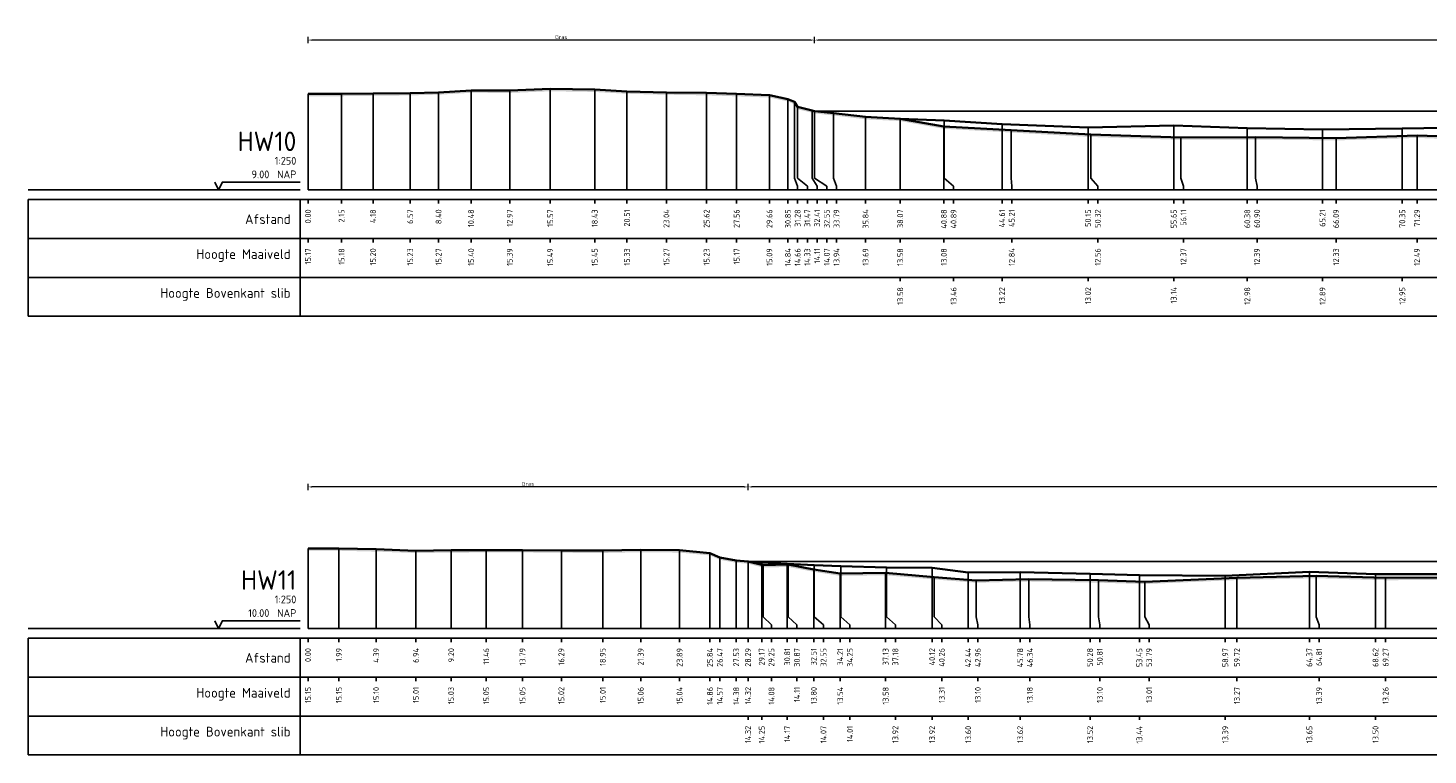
# Model space of a CAD drawing. Header units: metres. Extents: x 197883 to 206898, y 361907 to 364395.
# Tile 240 of 256: x 206492 to 206582, y 364097 to 364144. Entities that reach past the tile are written whole.
import ezdxf
from ezdxf.enums import TextEntityAlignment as Align

# ---------------------------------------------------------------- set-up
doc = ezdxf.new("R2010")
doc.units = ezdxf.units.M
doc.header["$PDMODE"] = 35
doc.header["$PDSIZE"] = 0.075
for name, color, linetype, lineweight in [('X-ME-AL-PROFIEL_BOVENKANT SLIB-GD', 42, 'Continuous', 35), ('X-ME-AL-PROFIEL_HUIDIG MAAIVELD-GD', 252, 'Continuous', 0), ('X-XX-AL-DETAIL1-M', 7, 'Continuous', 18), ('X-XX-AL-DWARSPROFIEL_PROFIELLIJN MAAIVELD-GD', 8, 'Continuous', 35)]:
    doc.layers.add(name, color=color, linetype=linetype, lineweight=lineweight)
doc.layers.add('X-ME-AL-PROFIEL_WATERLIJN-GD', color=150, linetype='Continuous')
doc.layers.add('X-ME-AL-PROFIELRASTER-S', color=7, linetype='Continuous')
doc.styles.add('NLCS-ISO-ANNOTATIVE-T18', font='NLCS-ISO.ttf', dxfattribs={"height": 1.8})
doc.styles.add('NLCS-ISO-M100-T25', font='NLCS-ISO.ttf', dxfattribs={"height": 0.25})
doc.dimstyles.new('NLCS-M100-T25-PIJL_L2_H1', dxfattribs={"dimscale": 0.1, "dimtxt": 2.5, "dimasz": 2.5, "dimexe": 2, "dimexo": 2, "dimgap": 0.7, "dimtad": 1, "dimzin": 0, "dimdsep": 46, "dimtxsty": 'NLCS-ISO-M100-T25', "dimcen": 0, "dimdle": 2, "dimclrd": 256, "dimclre": 256, "dimclrt": 256, "dimadec": 1, "dimazin": 0, "dimtfac": 1, "dimtdec": 3, "dimtofl": 0, "dimtmove": 0, "dimatfit": 3, "dimfxl": 2, "dimfxlon": 1, "dimtfillclr": 256, "dimtolj": 1, "dimtzin": 0, "dimlwd": -1, "dimlwe": -1, "dimarcsym": 0})

# ---------------------------------------------------------------- blocks, each defined once
blk = doc.blocks.new('SAL-PROFIELRASTER-D')
at = {"color": 0, "linetype": 'ByBlock', "lineweight": -2, "flags": 128}
for points in [[(-2, 0), (-72, 0)], [(-24, 2), (-23, 0), (-22, 2), (-2, 2)], [(-72, -12.5), (-72, -2.5)], [(0, -2.5), (-72, -2.5)], [(-2, -12.5), (-2, -2.5)], [(0, -12.5), (-72, -12.5)]]:
    blk.add_lwpolyline(points, dxfattribs=at)
at = {"color": 0, "linetype": 'ByBlock', "lineweight": -2, "style": 'NLCS-ISO-ANNOTATIVE-T18'}
blk.add_text('NAP', height=2, dxfattribs=at).set_placement((-3, 3), align=Align.RIGHT)
blk.add_text('Afstand', height=2.5, dxfattribs=at).set_placement((-4.5, -7.5), align=Align.MIDDLE_RIGHT)
for tag, height, p in [('PROFIELNR', 5, (-3, 10)), ('SCHAAL', 2, (-3, 6.5)), ('NAP', 2, (-9.94, 3))]:
    blk.add_attdef(tag, text='', height=height, dxfattribs=at).set_placement(p, align=Align.RIGHT)
blk = doc.blocks.new('SAL-PROFIELRASTER_BALK_EIND1-D')
at = {"color": 0, "linetype": 'ByBlock', "lineweight": -2, "flags": 128}
for points in [[(0, 0), (1, 0)], [(0, -2.5), (1, -2.5)], [(0, -12.5), (1, -12.5)]]:
    blk.add_lwpolyline(points, dxfattribs=at)
blk = doc.blocks.new('SAL-PROFIELRASTER_BALK-D')
at = {"color": 0, "linetype": 'ByBlock', "lineweight": -2}
for p, q in [((-72, -12.5), (-72, -2.5)), ((-2, -2.5), (-2, -12.5)), ((0, -12.5), (-72, -12.5))]:
    blk.add_line(p, q, dxfattribs=at)
at = {"color": 0, "linetype": 'ByBlock', "lineweight": -2, "style": 'NLCS-ISO-ANNOTATIVE-T18'}
for tag, height, p in [('TITEL1', 2.5, (-4.5, -6.5)), ('TITEL2', 1.5, (-4.5, -9.5))]:
    blk.add_attdef(tag, text='', height=height, dxfattribs=at).set_placement(p, align=Align.MIDDLE_RIGHT)
blk = doc.blocks.new('SAL-PROFIELRASTER_BALK_EIND2-D')
at = {"color": 0, "linetype": 'ByBlock', "lineweight": -2}
blk.add_line((1, -12.5), (0, -12.5), dxfattribs=at)
blk = doc.blocks.new('SAL-PROFIELRASTER_BALK_DATA-D')
at = {"color": 0, "linetype": 'ByBlock', "lineweight": -2}
blk.add_lwpolyline([(0, -3.5), (0, -2.5)], dxfattribs=at)
at = {"color": 0, "linetype": 'ByBlock', "lineweight": -2, "style": 'NLCS-ISO-ANNOTATIVE-T18'}
blk.add_attdef('GETAL', text='', height=1.5, rotation=90, dxfattribs=at).set_placement((0.75, -5), align=Align.RIGHT)
blk = doc.blocks.new('SAL-PROFIELRASTER_AANHAAL-D')
at = {"color": 9, "linetype": 'ByBlock', "lineweight": -2, "flags": 128}
blk.add_lwpolyline([(0, 1), (0, 0)], dxfattribs=at)
blk = doc.blocks.new('SAL-PROFIELRASTER_AANHAAL_STAGGER-D')
at = {"color": 9, "linetype": 'ByBlock', "lineweight": -2, "flags": 128}
for points in [[(0, 0), (0, -0.25)], [(0, -0.25), (1, -0.75)], [(1, -0.75), (1, -1)]]:
    blk.add_lwpolyline(points, dxfattribs=at)
blk = doc.blocks.new('*D125')
at = {"layer": 'Defpoints', "color": 0, "transparency": 16777216}
for p in [(206510.448, 364114.165), (206538.734, 364109.38), (206510.448, 364105.056)]:
    blk.add_point(p, dxfattribs=at)
at = {"layer": 'X-XX-AL-DETAIL1-M', "color": 253, "transparency": 16777216}
for p, q in [((206510.448, 364113.965), (206510.448, 364114.365)), ((206538.484, 364114.165), (206510.698, 364114.165)), ((206538.734, 364113.965), (206538.734, 364114.365))]:
    blk.add_line(p, q, dxfattribs=at)
for points in [[(206510.698, 364114.206), (206510.698, 364114.123), (206510.448, 364114.165)], [(206538.484, 364114.206), (206538.484, 364114.123), (206538.734, 364114.165)]]:
    blk.add_solid(points, dxfattribs=at)
at = {"layer": 'X-XX-AL-DETAIL1-M', "color": 253, "transparency": 16777216, "insert": (206524.591, 364114.36), "char_height": 0.25, "attachment_point": 5, "style": 'NLCS-ISO-M100-T25'}
blk.add_mtext('\\A1;Gras', dxfattribs=at)
blk = doc.blocks.new('*D126')
at = {"layer": 'Defpoints', "color": 0, "transparency": 16777216}
for p in [(206538.734, 364114.165), (206664.115, 364109.38), (206538.734, 364105.056)]:
    blk.add_point(p, dxfattribs=at)
at = {"layer": 'X-XX-AL-DETAIL1-M', "color": 253, "transparency": 16777216}
for p, q in [((206538.734, 364113.965), (206538.734, 364114.365)), ((206663.865, 364114.165), (206538.984, 364114.165)), ((206664.115, 364113.965), (206664.115, 364114.365))]:
    blk.add_line(p, q, dxfattribs=at)
for points in [[(206538.984, 364114.206), (206538.984, 364114.123), (206538.734, 364114.165)], [(206663.865, 364114.206), (206663.865, 364114.123), (206664.115, 364114.165)]]:
    blk.add_solid(points, dxfattribs=at)
at = {"layer": 'X-XX-AL-DETAIL1-M', "color": 253, "transparency": 16777216, "insert": (206601.424, 364114.36), "char_height": 0.25, "attachment_point": 5, "style": 'NLCS-ISO-M100-T25'}
blk.add_mtext('\\A1;Waterbodem met slib', dxfattribs=at)
blk = doc.blocks.new('*D113')
at = {"layer": 'Defpoints', "color": 0, "transparency": 16777216}
for p in [(206510.448, 364142.891), (206543, 364138.328), (206510.448, 364133.257)]:
    blk.add_point(p, dxfattribs=at)
at = {"layer": 'X-XX-AL-DETAIL1-M', "color": 253, "transparency": 16777216}
for p, q in [((206510.448, 364142.691), (206510.448, 364143.091)), ((206542.75, 364142.891), (206510.698, 364142.891)), ((206543, 364142.691), (206543, 364143.091))]:
    blk.add_line(p, q, dxfattribs=at)
for points in [[(206510.698, 364142.932), (206510.698, 364142.849), (206510.448, 364142.891)], [(206542.75, 364142.932), (206542.75, 364142.849), (206543, 364142.891)]]:
    blk.add_solid(points, dxfattribs=at)
at = {"layer": 'X-XX-AL-DETAIL1-M', "color": 253, "transparency": 16777216, "insert": (206526.724, 364143.086), "char_height": 0.25, "attachment_point": 5, "style": 'NLCS-ISO-M100-T25'}
blk.add_mtext('\\A1;Gras', dxfattribs=at)
blk = doc.blocks.new('*D114')
at = {"layer": 'Defpoints', "color": 0, "transparency": 16777216}
for p in [(206543, 364142.891), (206543, 364138.328), (206680.041, 364138.328)]:
    blk.add_point(p, dxfattribs=at)
at = {"layer": 'X-XX-AL-DETAIL1-M', "color": 253, "transparency": 16777216}
for p, q in [((206543, 364142.691), (206543, 364143.091)), ((206679.791, 364142.891), (206543.25, 364142.891)), ((206680.041, 364142.691), (206680.041, 364143.091))]:
    blk.add_line(p, q, dxfattribs=at)
for points in [[(206543.25, 364142.932), (206543.25, 364142.849), (206543, 364142.891)], [(206679.791, 364142.932), (206679.791, 364142.849), (206680.041, 364142.891)]]:
    blk.add_solid(points, dxfattribs=at)
at = {"layer": 'X-XX-AL-DETAIL1-M', "color": 253, "transparency": 16777216, "insert": (206611.52, 364143.086), "char_height": 0.25, "attachment_point": 5, "style": 'NLCS-ISO-M100-T25'}
blk.add_mtext('\\A1;Waterbodem met slib', dxfattribs=at)

msp = doc.modelspace()

# ---------------------------------------------------------------- hatches: boundary and pattern name
at = {"layer": 'X-ME-AL-PROFIEL_HUIDIG MAAIVELD-GD'}
h = msp.add_hatch(dxfattribs=at)
h.set_pattern_fill('AGR-MAAIVELD', color=256, scale=0.05, pattern_type=2)
h.set_pattern_definition([(45, (712.08276, 136.6852), (-0.25000007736, 0.25000007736), []), (45, (712.04705, 136.72093), (0, 0.50000015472), [0.3535535, -0.3535535]), (45, (712.01133, 136.75664), (0, 0.50000015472), [0.3535535, -0.3535535]), (45, (711.97512, 136.79286), (0, 0.50000015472), [0.3535535, -0.3535535]), (45, (711.9399, 136.82807), (0, 0.50000015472), [0.3535535, -0.3535535]), (45, (711.9042, 136.8638), (0, 0.50000015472), [0.3535535, -0.3535535]), (45, (711.86848, 136.8995), (0, 0.50000015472), [0.3535535, -0.3535535]), (315, (712.08276, 136.6852), (0.25000007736, 0.25000007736), []), (315, (712.11848, 136.72093), (0.50000015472, -1e-16), [0.3535535, -0.3535535]), (315, (712.1542, 136.75664), (0.50000015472, -1e-16), [0.3535535, -0.3535535]), (315, (712.1904, 136.79286), (0.50000015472, -1e-16), [0.3535535, -0.3535535]), (315, (712.22562, 136.82807), (0.50000015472, -1e-16), [0.3535535, -0.3535535]), (315, (712.26133, 136.8638), (0.50000015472, -1e-16), [0.3535535, -0.3535535]), (315, (712.29705, 136.8995), (0.50000015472, -1e-16), [0.3535535, -0.3535535])])
h.paths.add_polyline_path([(206688.371, 364139.916), (206688.371, 364139.766), (206686.717, 364139.399), (206684.754, 364139.19), (206683.408, 364138.821), (206681.629, 364138.597), (206680.502, 364138.366), (206680.345, 364138.233), (206679.3, 364138.044), (206676.824, 364137.942), (206674.034, 364137.914), (206671.663, 364137.726), (206667.45, 364137.439), (206663.317, 364137.084), (206659.055, 364136.683), (206654.296, 364135.942), (206648.861, 364135.976), (206644.473, 364135.999), (206640.161, 364136.085), (206635.347, 364136.138), (206631.257, 364136.042), (206626.175, 364136.239), (206622.777, 364136.276), (206617.467, 364136.161), (206610.277, 364136.301), (206607.157, 364136.49), (206598.675, 364136.436), (206591.906, 364136.747), (206585.614, 364136.471), (206581.743, 364136.601), (206576.536, 364136.439), (206571.348, 364136.499), (206566.56, 364136.479), (206560.769, 364136.663), (206555.658, 364136.949), (206551.325, 364137.188), (206548.52, 364137.685), (206546.291, 364137.797), (206544.237, 364138.045), (206543, 364138.178), (206542.858, 364138.221), (206541.916, 364138.441), (206541.727, 364138.762), (206541.298, 364138.948), (206540.112, 364139.196), (206538.004, 364139.275), (206536.071, 364139.339), (206533.49, 364139.378), (206530.954, 364139.44), (206528.878, 364139.556), (206526.019, 364139.601), (206523.419, 364139.493), (206520.928, 364139.504), (206518.843, 364139.38), (206517.015, 364139.336), (206514.627, 364139.308), (206512.602, 364139.283), (206510.448, 364139.277), (206510.448, 364139.427), (206512.602, 364139.433), (206514.627, 364139.458), (206517.015, 364139.486), (206518.843, 364139.53), (206520.928, 364139.654), (206523.419, 364139.643), (206526.019, 364139.751), (206528.878, 364139.706), (206530.954, 364139.59), (206533.49, 364139.528), (206536.071, 364139.489), (206538.004, 364139.425), (206540.112, 364139.346), (206541.298, 364139.098), (206541.727, 364138.912), (206541.916, 364138.591), (206542.858, 364138.371), (206543, 364138.328), (206544.237, 364138.195), (206546.291, 364137.947), (206548.52, 364137.835), (206551.325, 364137.338), (206555.658, 364137.099), (206560.769, 364136.813), (206566.56, 364136.629), (206571.348, 364136.649), (206576.536, 364136.589), (206581.743, 364136.751), (206585.614, 364136.621), (206591.906, 364136.897), (206598.675, 364136.586), (206607.157, 364136.64), (206610.277, 364136.451), (206617.467, 364136.311), (206622.777, 364136.426), (206626.175, 364136.389), (206631.257, 364136.192), (206635.347, 364136.288), (206640.161, 364136.235), (206644.473, 364136.149), (206648.861, 364136.126), (206654.296, 364136.092), (206659.055, 364136.833), (206663.317, 364137.234), (206667.45, 364137.589), (206671.663, 364137.876), (206674.034, 364138.064), (206676.824, 364138.092), (206679.3, 364138.194), (206680.345, 364138.383), (206680.502, 364138.516), (206681.629, 364138.747), (206683.408, 364138.971), (206684.754, 364139.34), (206686.717, 364139.549)])
h = msp.add_hatch(dxfattribs=at)
h.set_pattern_fill('AGR-MAAIVELD', color=256, scale=0.05, pattern_type=2)
h.set_pattern_definition([(45, (713.9917, 158.37664), (-0.25000007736, 0.25000007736), []), (45, (713.956, 158.41236), (0, 0.50000015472), [0.3535535, -0.3535535]), (45, (713.92028, 158.44807), (0, 0.50000015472), [0.3535535, -0.3535535]), (45, (713.88407, 158.4843), (0, 0.50000015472), [0.3535535, -0.3535535]), (45, (713.84885, 158.5195), (0, 0.50000015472), [0.3535535, -0.3535535]), (45, (713.81314, 158.5552), (0, 0.50000015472), [0.3535535, -0.3535535]), (45, (713.77742, 158.59093), (0, 0.50000015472), [0.3535535, -0.3535535]), (315, (713.9917, 158.37664), (0.25000007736, 0.25000007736), []), (315, (714.02742, 158.41236), (0.50000015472, -1e-16), [0.3535535, -0.3535535]), (315, (714.06314, 158.44807), (0.50000015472, -1e-16), [0.3535535, -0.3535535]), (315, (714.09935, 158.4843), (0.50000015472, -1e-16), [0.3535535, -0.3535535]), (315, (714.13457, 158.5195), (0.50000015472, -1e-16), [0.3535535, -0.3535535]), (315, (714.17028, 158.5552), (0.50000015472, -1e-16), [0.3535535, -0.3535535]), (315, (714.206, 158.59093), (0.50000015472, -1e-16), [0.3535535, -0.3535535])])
h.paths.add_polyline_path([(206746.217, 364107.483), (206743.552, 364107.637), (206739.024, 364107.721), (206734.5, 364107.803), (206730.762, 364107.97), (206728.711, 364107.951), (206724.459, 364108.047), (206720.386, 364108.38), (206718.416, 364108.576), (206717.336, 364108.84), (206716.264, 364108.944), (206715.076, 364109.06), (206714.036, 364109.159), (206713.763, 364109.214), (206712.92, 364109.383), (206711.372, 364109.757), (206710.302, 364110.097), (206708.722, 364110.2), (206706.647, 364110.311), (206704.508, 364110.388), (206703.246, 364110.577), (206700.469, 364110.49), (206698.098, 364110.557), (206695.38, 364110.521), (206693.002, 364110.449), (206690.451, 364110.424), (206688.177, 364110.577), (206685.278, 364110.515), (206682.667, 364110.624), (206680.348, 364110.535), (206677.974, 364110.404), (206675.284, 364110.296), (206673.39, 364110.485), (206672.712, 364110.254), (206672.014, 364110.082), (206669.831, 364109.756), (206668.007, 364109.64), (206666.114, 364109.486), (206664.863, 364109.312), (206664.123, 364109.389), (206663.012, 364108.179), (206661.665, 364108.142), (206659.549, 364108.689), (206655.849, 364108.531), (206649.815, 364108.245), (206644.807, 364108.035), (206640.88, 364108.198), (206637.34, 364108.054), (206632.357, 364108.046), (206624.858, 364107.996), (206618.941, 364107.99), (206612.244, 364107.835), (206605.303, 364107.885), (206599.563, 364108.16), (206593.314, 364108.289), (206588.418, 364108.387), (206584.747, 364108.336), (206579.721, 364108.317), (206575.255, 364108.445), (206570.166, 364108.329), (206564.242, 364108.07), (206561.262, 364108.16), (206556.786, 364108.237), (206553.408, 364108.155), (206550.703, 364108.365), (206547.581, 364108.637), (206544.658, 364108.596), (206542.961, 364108.86), (206541.319, 364109.169), (206539.699, 364109.133), (206538.734, 364109.38), (206537.977, 364109.439), (206536.922, 364109.63), (206536.287, 364109.912), (206534.337, 364110.094), (206531.834, 364110.119), (206529.401, 364110.07), (206526.734, 364110.08), (206524.237, 364110.106), (206521.904, 364110.109), (206519.648, 364110.088), (206517.386, 364110.065), (206514.834, 364110.156), (206512.434, 364110.21), (206510.448, 364110.206), (206510.448, 364110.056), (206512.434, 364110.06), (206514.834, 364110.006), (206517.386, 364109.915), (206519.648, 364109.938), (206521.904, 364109.959), (206524.237, 364109.956), (206526.734, 364109.93), (206529.401, 364109.92), (206531.834, 364109.969), (206534.337, 364109.944), (206536.287, 364109.762), (206536.922, 364109.48), (206537.977, 364109.289), (206538.734, 364109.23), (206539.699, 364108.983), (206541.319, 364109.019), (206542.961, 364108.71), (206544.658, 364108.446), (206547.581, 364108.487), (206550.703, 364108.215), (206553.408, 364108.005), (206556.786, 364108.087), (206561.262, 364108.01), (206564.242, 364107.92), (206570.166, 364108.179), (206575.255, 364108.295), (206579.721, 364108.167), (206584.747, 364108.186), (206588.418, 364108.237), (206593.314, 364108.139), (206599.563, 364108.01), (206605.303, 364107.735), (206612.244, 364107.685), (206618.941, 364107.84), (206624.858, 364107.846), (206632.357, 364107.896), (206637.34, 364107.904), (206640.88, 364108.048), (206644.807, 364107.885), (206649.815, 364108.095), (206655.849, 364108.381), (206659.549, 364108.539), (206661.665, 364107.992), (206663.012, 364108.029), (206664.123, 364109.239), (206664.863, 364109.162), (206666.114, 364109.336), (206668.007, 364109.49), (206669.831, 364109.606), (206672.014, 364109.932), (206672.712, 364110.104), (206673.39, 364110.335), (206675.284, 364110.146), (206677.974, 364110.254), (206680.348, 364110.385), (206682.667, 364110.474), (206685.278, 364110.365), (206688.177, 364110.427), (206690.451, 364110.274), (206693.002, 364110.299), (206695.38, 364110.371), (206698.098, 364110.407), (206700.469, 364110.34), (206703.246, 364110.427), (206704.508, 364110.238), (206706.647, 364110.161), (206708.722, 364110.05), (206710.302, 364109.947), (206711.372, 364109.607), (206712.92, 364109.233), (206713.763, 364109.064), (206714.036, 364109.009), (206715.076, 364108.91), (206716.264, 364108.794), (206717.336, 364108.69), (206718.416, 364108.426), (206720.386, 364108.23), (206724.459, 364107.897), (206728.711, 364107.801), (206730.762, 364107.82), (206734.5, 364107.653), (206739.024, 364107.571), (206743.552, 364107.487), (206746.217, 364107.333)])

# ---------------------------------------------------------------- linework, layer by layer
at = {"layer": 'X-ME-AL-PROFIEL_BOVENKANT SLIB-GD'}
for points in [[(206548.52, 364137.835), (206551.335, 364137.717), (206555.062, 364137.476), (206560.595, 364137.276), (206566.099, 364137.397), (206570.831, 364137.233), (206575.663, 364137.151), (206580.795, 364137.202), (206584.966, 364137.277)], [(206538.734, 364109.38), (206539.615, 364109.302), (206541.256, 364109.221), (206542.995, 364109.13), (206544.697, 364109.069), (206547.629, 364108.975), (206550.565, 364108.973), (206552.888, 364108.659), (206556.229, 364108.68), (206560.724, 364108.576), (206563.894, 364108.491), (206569.416, 364108.447), (206574.82, 364108.703), (206579.072, 364108.559), (206583.579, 364108.559)]]:
    msp.add_lwpolyline(points, dxfattribs=at)
at = {"layer": 'X-ME-AL-PROFIEL_WATERLIJN-GD'}
for points in [[(206543, 364138.328), (206680.041, 364138.328)], [(206538.734, 364109.38), (206664.115, 364109.38)]]:
    msp.add_lwpolyline(points, dxfattribs=at)
at = {"layer": 'X-XX-AL-DWARSPROFIEL_PROFIELLIJN MAAIVELD-GD'}
for points in [[(206510.448, 364139.427), (206512.602, 364139.433), (206514.627, 364139.458), (206517.015, 364139.486), (206518.843, 364139.53), (206520.928, 364139.654), (206523.419, 364139.643), (206526.019, 364139.751), (206528.878, 364139.706), (206530.954, 364139.59), (206533.49, 364139.528), (206536.071, 364139.489), (206538.004, 364139.425), (206540.112, 364139.346), (206541.298, 364139.098), (206541.727, 364138.912), (206541.916, 364138.591), (206542.858, 364138.371), (206543, 364138.328), (206544.237, 364138.195), (206546.291, 364137.947), (206548.52, 364137.835), (206551.325, 364137.338), (206555.658, 364137.099), (206560.769, 364136.813), (206566.56, 364136.629), (206571.348, 364136.649), (206576.536, 364136.589), (206581.743, 364136.751), (206585.614, 364136.621)], [(206510.448, 364110.206), (206512.434, 364110.21), (206514.834, 364110.156), (206517.386, 364110.065), (206519.648, 364110.088), (206521.904, 364110.109), (206524.237, 364110.106), (206526.734, 364110.08), (206529.401, 364110.07), (206531.834, 364110.119), (206534.337, 364110.094), (206536.287, 364109.912), (206536.922, 364109.63), (206537.977, 364109.439), (206538.734, 364109.38), (206539.699, 364109.133), (206541.319, 364109.169), (206542.961, 364108.86), (206544.658, 364108.596), (206547.581, 364108.637), (206550.703, 364108.365), (206553.408, 364108.155), (206556.786, 364108.237), (206561.262, 364108.16), (206564.242, 364108.07), (206570.166, 364108.329), (206575.255, 364108.445), (206579.721, 364108.317), (206584.747, 364108.336)]]:
    msp.add_lwpolyline(points, dxfattribs=at)

# ---------------------------------------------------------------- block references
at = {"layer": 'X-ME-AL-PROFIELRASTER-S'}
for p, yscale in [((206510.448, 364133.257), 6.17), ((206512.602, 364133.257), 6.176), ((206514.627, 364133.257), 6.201000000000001), ((206517.015, 364133.257), 6.228999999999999), ((206518.843, 364133.257), 6.273), ((206520.928, 364133.257), 6.397), ((206523.419, 364133.257), 6.385999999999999), ((206526.019, 364133.257), 6.494), ((206528.878, 364133.257), 6.449), ((206530.954, 364133.257), 6.333), ((206533.49, 364133.257), 6.271000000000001), ((206536.071, 364133.257), 6.231999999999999), ((206538.004, 364133.257), 6.167999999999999), ((206540.112, 364133.257), 6.089), ((206541.298, 364133.257), 5.840999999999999), ((206541.727, 364134.257), 4.654999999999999), ((206541.916, 364134.257), 4.334), ((206542.858, 364134.257), 4.114000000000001), ((206543, 364134.257), 4.071), ((206543, 364134.257), 4.071), ((206543, 364134.257), 4.071), ((206543, 364134.257), 4.071), ((206544.237, 364134.257), 3.938000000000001), ((206544.237, 364134.257), 3.938000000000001), ((206546.291, 364133.257), 4.69), ((206546.291, 364133.257), 4.69), ((206548.52, 364133.257), 4.577999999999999), ((206548.52, 364133.257), 4.577999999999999), ((206551.335, 364134.257), 3.460000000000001), ((206555.062, 364133.257), 4.218999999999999), ((206566.099, 364133.257), 4.140000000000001), ((206551.325, 364133.257), 4.081), ((206555.658, 364134.257), 2.842000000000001), ((206560.595, 364133.257), 4.019), ((206560.769, 364134.257), 2.555999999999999), ((206566.56, 364134.257), 2.372), ((206570.831, 364133.257), 3.976000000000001), ((206571.348, 364134.257), 2.391999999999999), ((206575.663, 364133.257), 3.894), ((206576.536, 364133.257), 3.332000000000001), ((206580.795, 364133.257), 3.945), ((206581.743, 364133.257), 3.494), ((206510.448, 364105.056), 5.15), ((206512.434, 364105.056), 5.154), ((206514.834, 364105.056), 5.1), ((206517.386, 364105.056), 5.009), ((206519.648, 364105.056), 5.032), ((206521.904, 364105.056), 5.053000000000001), ((206524.237, 364105.056), 5.050000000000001), ((206526.734, 364105.056), 5.023999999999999), ((206529.401, 364105.056), 5.013999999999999), ((206531.834, 364105.056), 5.063000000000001), ((206534.337, 364105.056), 5.038), ((206536.287, 364105.056), 4.856), ((206536.922, 364105.056), 4.574), ((206537.977, 364105.056), 4.382999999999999), ((206538.734, 364105.056), 4.324), ((206538.734, 364105.056), 4.324), ((206538.734, 364105.056), 4.324), ((206538.734, 364105.056), 4.324), ((206539.615, 364105.056), 4.246), ((206539.699, 364106.056), 3.077), ((206541.256, 364105.056), 4.164999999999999), ((206541.319, 364106.056), 3.113), ((206542.961, 364105.056), 3.804), ((206542.995, 364106.056), 3.074), ((206544.658, 364105.056), 3.539999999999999), ((206544.697, 364106.056), 3.013), ((206547.581, 364105.056), 3.581), ((206547.629, 364106.056), 2.919), ((206550.565, 364105.056), 3.917), ((206552.888, 364105.056), 3.603), ((206556.229, 364105.056), 3.624000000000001), ((206560.724, 364105.056), 3.52), ((206574.82, 364105.056), 3.647), ((206579.072, 364105.056), 3.503), ((206550.703, 364106.056), 2.308999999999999), ((206553.408, 364106.056), 2.099), ((206556.786, 364106.056), 2.180999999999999), ((206561.262, 364106.056), 2.103999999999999), ((206563.894, 364105.056), 3.435), ((206564.242, 364106.056), 2.013999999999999), ((206569.416, 364105.056), 3.391), ((206570.166, 364105.056), 3.273), ((206575.255, 364106.056), 2.388999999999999), ((206579.721, 364105.056), 3.260999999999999)]:
    msp.add_blockref('SAL-PROFIELRASTER_AANHAAL-D', p, dxfattribs=dict(at, yscale=yscale))
at = {"layer": 'X-ME-AL-PROFIELRASTER-S', "xscale": 0.25, "yscale": 0.25, "zscale": 0.25}
for name, p, values in [('SAL-PROFIELRASTER-D', (206510.448, 364133.257), {'PROFIELNR': 'HW10', 'SCHAAL': '1:250', 'NAP': '9.00'}), ('SAL-PROFIELRASTER_BALK_DATA-D', (206510.448, 364133.257), {'GETAL': '0.00'}), ('SAL-PROFIELRASTER_BALK_DATA-D', (206512.602, 364133.257), {'GETAL': '2.15'}), ('SAL-PROFIELRASTER_BALK_DATA-D', (206514.627, 364133.257), {'GETAL': '4.18'}), ('SAL-PROFIELRASTER_BALK_DATA-D', (206517.015, 364133.257), {'GETAL': '6.57'}), ('SAL-PROFIELRASTER_BALK_DATA-D', (206518.843, 364133.257), {'GETAL': '8.40'}), ('SAL-PROFIELRASTER_BALK_DATA-D', (206520.928, 364133.257), {'GETAL': '10.48'}), ('SAL-PROFIELRASTER_BALK_DATA-D', (206523.419, 364133.257), {'GETAL': '12.97'}), ('SAL-PROFIELRASTER_BALK_DATA-D', (206526.019, 364133.257), {'GETAL': '15.57'}), ('SAL-PROFIELRASTER_BALK_DATA-D', (206528.878, 364133.257), {'GETAL': '18.43'}), ('SAL-PROFIELRASTER_BALK_DATA-D', (206530.954, 364133.257), {'GETAL': '20.51'}), ('SAL-PROFIELRASTER_BALK_DATA-D', (206533.49, 364133.257), {'GETAL': '23.04'}), ('SAL-PROFIELRASTER_BALK_DATA-D', (206536.071, 364133.257), {'GETAL': '25.62'}), ('SAL-PROFIELRASTER_BALK_DATA-D', (206538.004, 364133.257), {'GETAL': '27.56'}), ('SAL-PROFIELRASTER_BALK_DATA-D', (206540.112, 364133.257), {'GETAL': '29.66'}), ('SAL-PROFIELRASTER_BALK_DATA-D', (206541.298, 364133.257), {'GETAL': '30.85'}), ('SAL-PROFIELRASTER_BALK_DATA-D', (206541.923, 364133.257), {'GETAL': '31.28'}), ('SAL-PROFIELRASTER_BALK_DATA-D', (206542.548, 364133.257), {'GETAL': '31.47'}), ('SAL-PROFIELRASTER_BALK_DATA-D', (206543.173, 364133.257), {'GETAL': '32.41'}), ('SAL-PROFIELRASTER_BALK_DATA-D', (206543.798, 364133.257), {'GETAL': '32.55'}), ('SAL-PROFIELRASTER_BALK_DATA-D', (206543.798, 364133.257), {'GETAL': '32.55'}), ('SAL-PROFIELRASTER_BALK_DATA-D', (206543.798, 364133.257), {'GETAL': '32.55'}), ('SAL-PROFIELRASTER_BALK_DATA-D', (206543.798, 364133.257), {'GETAL': '32.55'}), ('SAL-PROFIELRASTER_BALK_DATA-D', (206544.423, 364133.257), {'GETAL': '33.79'}), ('SAL-PROFIELRASTER_BALK_DATA-D', (206544.423, 364133.257), {'GETAL': '33.79'}), ('SAL-PROFIELRASTER_BALK_DATA-D', (206546.291, 364133.257), {'GETAL': '35.84'}), ('SAL-PROFIELRASTER_BALK_DATA-D', (206546.291, 364133.257), {'GETAL': '35.84'}), ('SAL-PROFIELRASTER_BALK_DATA-D', (206548.52, 364133.257), {'GETAL': '38.07'}), ('SAL-PROFIELRASTER_BALK_DATA-D', (206548.52, 364133.257), {'GETAL': '38.07'}), ('SAL-PROFIELRASTER_BALK_DATA-D', (206551.325, 364133.257), {'GETAL': '40.88'}), ('SAL-PROFIELRASTER_BALK_DATA-D', (206551.95, 364133.257), {'GETAL': '40.89'}), ('SAL-PROFIELRASTER_BALK_DATA-D', (206555.062, 364133.257), {'GETAL': '44.61'}), ('SAL-PROFIELRASTER_BALK_DATA-D', (206555.687, 364133.257), {'GETAL': '45.21'}), ('SAL-PROFIELRASTER_BALK_DATA-D', (206560.595, 364133.257), {'GETAL': '50.15'}), ('SAL-PROFIELRASTER_BALK_DATA-D', (206561.22, 364133.257), {'GETAL': '50.32'}), ('SAL-PROFIELRASTER_BALK_DATA-D', (206566.099, 364133.257), {'GETAL': '55.65'}), ('SAL-PROFIELRASTER_BALK_DATA-D', (206566.724, 364133.257), {'GETAL': '56.11'}), ('SAL-PROFIELRASTER_BALK_DATA-D', (206570.831, 364133.257), {'GETAL': '60.38'}), ('SAL-PROFIELRASTER_BALK_DATA-D', (206571.456, 364133.257), {'GETAL': '60.90'}), ('SAL-PROFIELRASTER_BALK_DATA-D', (206575.663, 364133.257), {'GETAL': '65.21'}), ('SAL-PROFIELRASTER_BALK_DATA-D', (206576.536, 364133.257), {'GETAL': '66.09'}), ('SAL-PROFIELRASTER_BALK_DATA-D', (206580.795, 364133.257), {'GETAL': '70.35'}), ('SAL-PROFIELRASTER_BALK_DATA-D', (206581.743, 364133.257), {'GETAL': '71.29'}), ('SAL-PROFIELRASTER_BALK-D', (206510.448, 364130.757), {'TITEL1': 'Hoogte Maaiveld'}), ('SAL-PROFIELRASTER_BALK_DATA-D', (206510.448, 364130.757), {'GETAL': '15.17'}), ('SAL-PROFIELRASTER_BALK_DATA-D', (206512.602, 364130.757), {'GETAL': '15.18'}), ('SAL-PROFIELRASTER_BALK_DATA-D', (206514.627, 364130.757), {'GETAL': '15.20'}), ('SAL-PROFIELRASTER_BALK_DATA-D', (206517.015, 364130.757), {'GETAL': '15.23'}), ('SAL-PROFIELRASTER_BALK_DATA-D', (206518.843, 364130.757), {'GETAL': '15.27'}), ('SAL-PROFIELRASTER_BALK_DATA-D', (206520.928, 364130.757), {'GETAL': '15.40'}), ('SAL-PROFIELRASTER_BALK_DATA-D', (206523.419, 364130.757), {'GETAL': '15.39'}), ('SAL-PROFIELRASTER_BALK_DATA-D', (206526.019, 364130.757), {'GETAL': '15.49'}), ('SAL-PROFIELRASTER_BALK_DATA-D', (206528.878, 364130.757), {'GETAL': '15.45'}), ('SAL-PROFIELRASTER_BALK_DATA-D', (206530.954, 364130.757), {'GETAL': '15.33'}), ('SAL-PROFIELRASTER_BALK_DATA-D', (206533.49, 364130.757), {'GETAL': '15.27'}), ('SAL-PROFIELRASTER_BALK_DATA-D', (206536.071, 364130.757), {'GETAL': '15.23'}), ('SAL-PROFIELRASTER_BALK_DATA-D', (206538.004, 364130.757), {'GETAL': '15.17'}), ('SAL-PROFIELRASTER_BALK_DATA-D', (206540.112, 364130.757), {'GETAL': '15.09'}), ('SAL-PROFIELRASTER_BALK_DATA-D', (206541.298, 364130.757), {'GETAL': '14.84'}), ('SAL-PROFIELRASTER_BALK_DATA-D', (206541.923, 364130.757), {'GETAL': '14.66'}), ('SAL-PROFIELRASTER_BALK_DATA-D', (206542.548, 364130.757), {'GETAL': '14.33'}), ('SAL-PROFIELRASTER_BALK_DATA-D', (206543.173, 364130.757), {'GETAL': '14.11'}), ('SAL-PROFIELRASTER_BALK_DATA-D', (206543.798, 364130.757), {'GETAL': '14.07'}), ('SAL-PROFIELRASTER_BALK_DATA-D', (206544.423, 364130.757), {'GETAL': '13.94'}), ('SAL-PROFIELRASTER_BALK_DATA-D', (206546.291, 364130.757), {'GETAL': '13.69'}), ('SAL-PROFIELRASTER_BALK_DATA-D', (206548.52, 364130.757), {'GETAL': '13.58'}), ('SAL-PROFIELRASTER_BALK_DATA-D', (206551.325, 364130.757), {'GETAL': '13.08'}), ('SAL-PROFIELRASTER_BALK_DATA-D', (206555.687, 364130.757), {'GETAL': '12.84'}), ('SAL-PROFIELRASTER_BALK_DATA-D', (206561.22, 364130.757), {'GETAL': '12.56'}), ('SAL-PROFIELRASTER_BALK_DATA-D', (206566.724, 364130.757), {'GETAL': '12.37'}), ('SAL-PROFIELRASTER_BALK_DATA-D', (206571.456, 364130.757), {'GETAL': '12.39'}), ('SAL-PROFIELRASTER_BALK_DATA-D', (206576.536, 364130.757), {'GETAL': '12.33'}), ('SAL-PROFIELRASTER_BALK_DATA-D', (206581.743, 364130.757), {'GETAL': '12.49'}), ('SAL-PROFIELRASTER_BALK-D', (206510.448, 364128.257), {'TITEL1': 'Hoogte Bovenkant slib'}), ('SAL-PROFIELRASTER_BALK_DATA-D', (206548.52, 364128.257), {'GETAL': '13.58'}), ('SAL-PROFIELRASTER_BALK_DATA-D', (206551.95, 364128.257), {'GETAL': '13.46'}), ('SAL-PROFIELRASTER_BALK_DATA-D', (206555.062, 364128.257), {'GETAL': '13.22'}), ('SAL-PROFIELRASTER_BALK_DATA-D', (206560.595, 364128.257), {'GETAL': '13.02'}), ('SAL-PROFIELRASTER_BALK_DATA-D', (206566.099, 364128.257), {'GETAL': '13.14'}), ('SAL-PROFIELRASTER_BALK_DATA-D', (206570.831, 364128.257), {'GETAL': '12.98'}), ('SAL-PROFIELRASTER_BALK_DATA-D', (206575.663, 364128.257), {'GETAL': '12.89'}), ('SAL-PROFIELRASTER_BALK_DATA-D', (206580.795, 364128.257), {'GETAL': '12.95'}), ('SAL-PROFIELRASTER-D', (206510.448, 364105.056), {'PROFIELNR': 'HW11', 'SCHAAL': '1:250', 'NAP': '10.00'}), ('SAL-PROFIELRASTER_BALK_DATA-D', (206510.448, 364105.056), {'GETAL': '0.00'}), ('SAL-PROFIELRASTER_BALK_DATA-D', (206512.434, 364105.056), {'GETAL': '1.99'}), ('SAL-PROFIELRASTER_BALK_DATA-D', (206514.834, 364105.056), {'GETAL': '4.39'}), ('SAL-PROFIELRASTER_BALK_DATA-D', (206517.386, 364105.056), {'GETAL': '6.94'}), ('SAL-PROFIELRASTER_BALK_DATA-D', (206519.648, 364105.056), {'GETAL': '9.20'}), ('SAL-PROFIELRASTER_BALK_DATA-D', (206521.904, 364105.056), {'GETAL': '11.46'}), ('SAL-PROFIELRASTER_BALK_DATA-D', (206524.237, 364105.056), {'GETAL': '13.79'}), ('SAL-PROFIELRASTER_BALK_DATA-D', (206526.734, 364105.056), {'GETAL': '16.29'}), ('SAL-PROFIELRASTER_BALK_DATA-D', (206529.401, 364105.056), {'GETAL': '18.95'}), ('SAL-PROFIELRASTER_BALK_DATA-D', (206531.834, 364105.056), {'GETAL': '21.39'}), ('SAL-PROFIELRASTER_BALK_DATA-D', (206534.337, 364105.056), {'GETAL': '23.89'}), ('SAL-PROFIELRASTER_BALK_DATA-D', (206536.287, 364105.056), {'GETAL': '25.84'}), ('SAL-PROFIELRASTER_BALK_DATA-D', (206536.922, 364105.056), {'GETAL': '26.47'}), ('SAL-PROFIELRASTER_BALK_DATA-D', (206537.977, 364105.056), {'GETAL': '27.53'}), ('SAL-PROFIELRASTER_BALK_DATA-D', (206538.734, 364105.056), {'GETAL': '28.29'}), ('SAL-PROFIELRASTER_BALK_DATA-D', (206538.734, 364105.056), {'GETAL': '28.29'}), ('SAL-PROFIELRASTER_BALK_DATA-D', (206538.734, 364105.056), {'GETAL': '28.29'}), ('SAL-PROFIELRASTER_BALK_DATA-D', (206538.734, 364105.056), {'GETAL': '28.29'}), ('SAL-PROFIELRASTER_BALK_DATA-D', (206539.615, 364105.056), {'GETAL': '29.17'}), ('SAL-PROFIELRASTER_BALK_DATA-D', (206540.24, 364105.056), {'GETAL': '29.25'}), ('SAL-PROFIELRASTER_BALK_DATA-D', (206541.256, 364105.056), {'GETAL': '30.81'}), ('SAL-PROFIELRASTER_BALK_DATA-D', (206541.881, 364105.056), {'GETAL': '30.87'}), ('SAL-PROFIELRASTER_BALK_DATA-D', (206542.961, 364105.056), {'GETAL': '32.51'}), ('SAL-PROFIELRASTER_BALK_DATA-D', (206543.586, 364105.056), {'GETAL': '32.55'}), ('SAL-PROFIELRASTER_BALK_DATA-D', (206544.658, 364105.056), {'GETAL': '34.21'}), ('SAL-PROFIELRASTER_BALK_DATA-D', (206545.283, 364105.056), {'GETAL': '34.25'}), ('SAL-PROFIELRASTER_BALK_DATA-D', (206547.581, 364105.056), {'GETAL': '37.13'}), ('SAL-PROFIELRASTER_BALK_DATA-D', (206548.206, 364105.056), {'GETAL': '37.18'}), ('SAL-PROFIELRASTER_BALK_DATA-D', (206550.565, 364105.056), {'GETAL': '40.12'}), ('SAL-PROFIELRASTER_BALK_DATA-D', (206551.19, 364105.056), {'GETAL': '40.26'}), ('SAL-PROFIELRASTER_BALK_DATA-D', (206552.888, 364105.056), {'GETAL': '42.44'}), ('SAL-PROFIELRASTER_BALK_DATA-D', (206553.513, 364105.056), {'GETAL': '42.96'}), ('SAL-PROFIELRASTER_BALK_DATA-D', (206556.229, 364105.056), {'GETAL': '45.78'}), ('SAL-PROFIELRASTER_BALK_DATA-D', (206556.854, 364105.056), {'GETAL': '46.34'}), ('SAL-PROFIELRASTER_BALK_DATA-D', (206560.724, 364105.056), {'GETAL': '50.28'}), ('SAL-PROFIELRASTER_BALK_DATA-D', (206561.349, 364105.056), {'GETAL': '50.81'}), ('SAL-PROFIELRASTER_BALK_DATA-D', (206563.894, 364105.056), {'GETAL': '53.45'}), ('SAL-PROFIELRASTER_BALK_DATA-D', (206564.519, 364105.056), {'GETAL': '53.79'}), ('SAL-PROFIELRASTER_BALK_DATA-D', (206569.416, 364105.056), {'GETAL': '58.97'}), ('SAL-PROFIELRASTER_BALK_DATA-D', (206570.166, 364105.056), {'GETAL': '59.72'}), ('SAL-PROFIELRASTER_BALK_DATA-D', (206574.82, 364105.056), {'GETAL': '64.37'}), ('SAL-PROFIELRASTER_BALK_DATA-D', (206575.445, 364105.056), {'GETAL': '64.81'}), ('SAL-PROFIELRASTER_BALK_DATA-D', (206579.072, 364105.056), {'GETAL': '68.62'}), ('SAL-PROFIELRASTER_BALK_DATA-D', (206579.721, 364105.056), {'GETAL': '69.27'}), ('SAL-PROFIELRASTER_BALK-D', (206510.448, 364102.556), {'TITEL1': 'Hoogte Maaiveld'}), ('SAL-PROFIELRASTER_BALK_DATA-D', (206510.448, 364102.556), {'GETAL': '15.15'}), ('SAL-PROFIELRASTER_BALK_DATA-D', (206512.434, 364102.556), {'GETAL': '15.15'}), ('SAL-PROFIELRASTER_BALK_DATA-D', (206514.834, 364102.556), {'GETAL': '15.10'}), ('SAL-PROFIELRASTER_BALK_DATA-D', (206517.386, 364102.556), {'GETAL': '15.01'}), ('SAL-PROFIELRASTER_BALK_DATA-D', (206519.648, 364102.556), {'GETAL': '15.03'}), ('SAL-PROFIELRASTER_BALK_DATA-D', (206521.904, 364102.556), {'GETAL': '15.05'}), ('SAL-PROFIELRASTER_BALK_DATA-D', (206524.237, 364102.556), {'GETAL': '15.05'}), ('SAL-PROFIELRASTER_BALK_DATA-D', (206526.734, 364102.556), {'GETAL': '15.02'}), ('SAL-PROFIELRASTER_BALK_DATA-D', (206529.401, 364102.556), {'GETAL': '15.01'}), ('SAL-PROFIELRASTER_BALK_DATA-D', (206531.834, 364102.556), {'GETAL': '15.06'}), ('SAL-PROFIELRASTER_BALK_DATA-D', (206534.337, 364102.556), {'GETAL': '15.04'}), ('SAL-PROFIELRASTER_BALK_DATA-D', (206536.287, 364102.556), {'GETAL': '14.86'}), ('SAL-PROFIELRASTER_BALK_DATA-D', (206536.922, 364102.556), {'GETAL': '14.57'}), ('SAL-PROFIELRASTER_BALK_DATA-D', (206537.977, 364102.556), {'GETAL': '14.38'}), ('SAL-PROFIELRASTER_BALK_DATA-D', (206538.734, 364102.556), {'GETAL': '14.32'}), ('SAL-PROFIELRASTER_BALK_DATA-D', (206540.24, 364102.556), {'GETAL': '14.08'}), ('SAL-PROFIELRASTER_BALK_DATA-D', (206541.881, 364102.556), {'GETAL': '14.11'}), ('SAL-PROFIELRASTER_BALK_DATA-D', (206542.961, 364102.556), {'GETAL': '13.80'}), ('SAL-PROFIELRASTER_BALK_DATA-D', (206544.658, 364102.556), {'GETAL': '13.54'}), ('SAL-PROFIELRASTER_BALK_DATA-D', (206547.581, 364102.556), {'GETAL': '13.58'}), ('SAL-PROFIELRASTER_BALK_DATA-D', (206551.19, 364102.556), {'GETAL': '13.31'}), ('SAL-PROFIELRASTER_BALK_DATA-D', (206553.513, 364102.556), {'GETAL': '13.10'}), ('SAL-PROFIELRASTER_BALK_DATA-D', (206556.854, 364102.556), {'GETAL': '13.18'}), ('SAL-PROFIELRASTER_BALK_DATA-D', (206561.349, 364102.556), {'GETAL': '13.10'}), ('SAL-PROFIELRASTER_BALK_DATA-D', (206564.519, 364102.556), {'GETAL': '13.01'}), ('SAL-PROFIELRASTER_BALK_DATA-D', (206570.166, 364102.556), {'GETAL': '13.27'}), ('SAL-PROFIELRASTER_BALK_DATA-D', (206575.445, 364102.556), {'GETAL': '13.39'}), ('SAL-PROFIELRASTER_BALK_DATA-D', (206579.721, 364102.556), {'GETAL': '13.26'}), ('SAL-PROFIELRASTER_BALK-D', (206510.448, 364100.056), {'TITEL1': 'Hoogte Bovenkant slib'}), ('SAL-PROFIELRASTER_BALK_DATA-D', (206538.734, 364100.056), {'GETAL': '14.32'}), ('SAL-PROFIELRASTER_BALK_DATA-D', (206539.615, 364100.056), {'GETAL': '14.25'}), ('SAL-PROFIELRASTER_BALK_DATA-D', (206541.256, 364100.056), {'GETAL': '14.17'}), ('SAL-PROFIELRASTER_BALK_DATA-D', (206543.586, 364100.056), {'GETAL': '14.07'}), ('SAL-PROFIELRASTER_BALK_DATA-D', (206545.283, 364100.056), {'GETAL': '14.01'}), ('SAL-PROFIELRASTER_BALK_DATA-D', (206548.206, 364100.056), {'GETAL': '13.92'}), ('SAL-PROFIELRASTER_BALK_DATA-D', (206550.565, 364100.056), {'GETAL': '13.92'}), ('SAL-PROFIELRASTER_BALK_DATA-D', (206552.888, 364100.056), {'GETAL': '13.60'}), ('SAL-PROFIELRASTER_BALK_DATA-D', (206556.229, 364100.056), {'GETAL': '13.62'}), ('SAL-PROFIELRASTER_BALK_DATA-D', (206560.724, 364100.056), {'GETAL': '13.52'}), ('SAL-PROFIELRASTER_BALK_DATA-D', (206563.894, 364100.056), {'GETAL': '13.44'}), ('SAL-PROFIELRASTER_BALK_DATA-D', (206569.416, 364100.056), {'GETAL': '13.39'}), ('SAL-PROFIELRASTER_BALK_DATA-D', (206574.82, 364100.056), {'GETAL': '13.65'}), ('SAL-PROFIELRASTER_BALK_DATA-D', (206579.072, 364100.056), {'GETAL': '13.50'})]:
    msp.add_blockref(name, p, dxfattribs=at).add_auto_attribs(values)
at = {"layer": 'X-ME-AL-PROFIELRASTER-S'}
for p, xscale, zscale in [((206541.727, 364134.257), 0.1950458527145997, 0.1950458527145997), ((206541.916, 364134.257), 0.6320075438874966, 0.6320075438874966), ((206542.858, 364134.257), 0.3142551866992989, 0.3142551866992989), ((206543, 364134.257), 0.7978391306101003, 0.7978391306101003), ((206543, 364134.257), 0.7978391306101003, 0.7978391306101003), ((206543, 364134.257), 0.7978391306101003, 0.7978391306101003), ((206543, 364134.257), 0.7978391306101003, 0.7978391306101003), ((206544.237, 364134.257), 0.1857808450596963, 0.1857808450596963), ((206544.237, 364134.257), 0.1857808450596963, 0.1857808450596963), ((206551.335, 364134.257), 0.6154931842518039, 0.6154931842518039), ((206555.658, 364134.257), 0.02966846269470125, 0.02966846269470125), ((206560.769, 364134.257), 0.4509439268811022, 0.4509439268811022), ((206566.56, 364134.257), 0.1646464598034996, 0.1646464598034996), ((206571.348, 364134.257), 0.1076812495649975, 0.1076812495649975), ((206539.699, 364106.056), 0.5416549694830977, 0.5416549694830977), ((206541.319, 364106.056), 0.5612357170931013, 0.5612357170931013), ((206542.995, 364106.056), 0.5913065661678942, 0.5913065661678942), ((206544.697, 364106.056), 0.5852418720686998, 0.5852418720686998), ((206547.629, 364106.056), 0.5768059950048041, 0.5768059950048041), ((206550.703, 364106.056), 0.4869451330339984, 0.4869451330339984), ((206553.408, 364106.056), 0.1052202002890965, 0.1052202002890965), ((206556.786, 364106.056), 0.06826648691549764, 0.06826648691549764), ((206561.262, 364106.056), 0.08691279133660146, 0.08691279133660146), ((206564.242, 364106.056), 0.2763073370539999, 0.2763073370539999), ((206575.255, 364106.056), 0.1901981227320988, 0.1901981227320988)]:
    msp.add_blockref('SAL-PROFIELRASTER_AANHAAL_STAGGER-D', p, dxfattribs=dict(at, xscale=xscale, zscale=zscale))
at = {"layer": 'X-ME-AL-PROFIELRASTER-S', "yscale": 0.25}
for name, p, xscale, zscale in [('SAL-PROFIELRASTER_BALK_EIND1-D', (206510.448, 364133.257), 178.5481913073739, 178.5481913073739), ('SAL-PROFIELRASTER_BALK_EIND2-D', (206510.448, 364130.757), 178.5481913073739, 178.5481913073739), ('SAL-PROFIELRASTER_BALK_EIND2-D', (206510.448, 364128.257), 178.5481913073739, 178.5481913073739), ('SAL-PROFIELRASTER_BALK_EIND1-D', (206510.448, 364105.056), 237.532909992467, 237.532909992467), ('SAL-PROFIELRASTER_BALK_EIND2-D', (206510.448, 364102.556), 237.532909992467, 237.532909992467), ('SAL-PROFIELRASTER_BALK_EIND2-D', (206510.448, 364100.056), 237.532909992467, 237.532909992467)]:
    msp.add_blockref(name, p, dxfattribs=dict(at, xscale=xscale, zscale=zscale))

# ---------------------------------------------------------------- dimensions: what is measured, and where the dimension line sits
at = {"layer": 'X-XX-AL-DETAIL1-M', "color": 253}
for base, p1, p2, text, picture, middle in [((206543, 364142.891), (206680.041, 364138.328), (206543, 364138.328), 'Waterbodem met slib', '*D114', (206611.52, 364142.891)), ((206510.448, 364142.891), (206543, 364138.328), (206510.448, 364133.257), 'Gras', '*D113', (206526.724, 364142.891)), ((206538.734, 364114.165), (206664.115, 364109.38), (206538.734, 364105.056), 'Waterbodem met slib', '*D126', (206601.424, 364114.165)), ((206510.448, 364114.165), (206538.734, 364109.38), (206510.448, 364105.056), 'Gras', '*D125', (206524.591, 364114.165))]:
    dim = msp.add_linear_dim(base=base, p1=p1, p2=p2, text=text, dimstyle='NLCS-M100-T25-PIJL_L2_H1', override={"dimclrd": 253, "dimclre": 253, "dimclrt": 253}, dxfattribs=at)
    dim.commit()
    dim.dimension.update_dxf_attribs({"geometry": picture, "text_midpoint": middle, "dimtype": 160})

doc.saveas('drawing.dxf')
